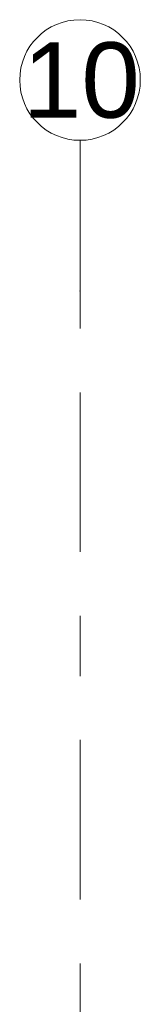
# Model space of a CAD drawing. Header units: metres. Extents: x -3.6 to 84.5, y -11 to 16.8.
# Tile 129 of 137: x 32.83 to 33.03, y 15.173 to 16.805. Entities that reach past the tile are written whole.
import ezdxf

# ---------------------------------------------------------------- set-up
doc = ezdxf.new("R2010")
doc.units = ezdxf.units.M
doc.header["$MEASUREMENT"] = 0
doc.linetypes.add('Strichlinie doppelt', pattern=[0.546806, 0.264583, -0.105833, 0.070556, -0.105833])
doc.layers.add('451 - Universal.Achsen Raster', color=7, linetype='Continuous')
doc.styles.add('ERSTELLTER_STIL_2', font='txt')

msp = doc.modelspace()

# ---------------------------------------------------------------- linework, layer by layer
at = {"layer": '451 - Universal.Achsen Raster', "color": 160, "linetype": 'Strichlinie doppelt', "lineweight": 9, "true_color": 0x3232ff}
for p, q in [((32.93, 16.355), (32.93, 16.605)), ((32.93, -10.585), (32.93, 16.355))]:
    msp.add_line(p, q, dxfattribs=at)
at = {"layer": '451 - Universal.Achsen Raster', "color": 160, "linetype": 'Continuous', "lineweight": 9, "true_color": 0x3232ff}
msp.add_circle((32.93, 16.705), 0.1, dxfattribs=at)
at = {"layer": '451 - Universal.Achsen Raster', "color": 160, "linetype": 'Strichlinie doppelt', "lineweight": 9, "true_color": 0x3232ff}
msp.add_point((32.93, 16.355), dxfattribs=at)
msp.add_point((32.93, 16.355), dxfattribs=at)

# ---------------------------------------------------------------- texts
at = {"layer": '451 - Universal.Achsen Raster', "color": 160, "lineweight": 9, "true_color": 0x3232ff, "insert": (32.8351, 16.7675), "char_height": 0.125, "attachment_point": 1, "style": 'ERSTELLTER_STIL_2'}
msp.add_mtext('\\A1;{\\pql;\\pt0;\\fArial|b0|i0|c0|p38;10}', dxfattribs=at)

doc.saveas('drawing.dxf')
